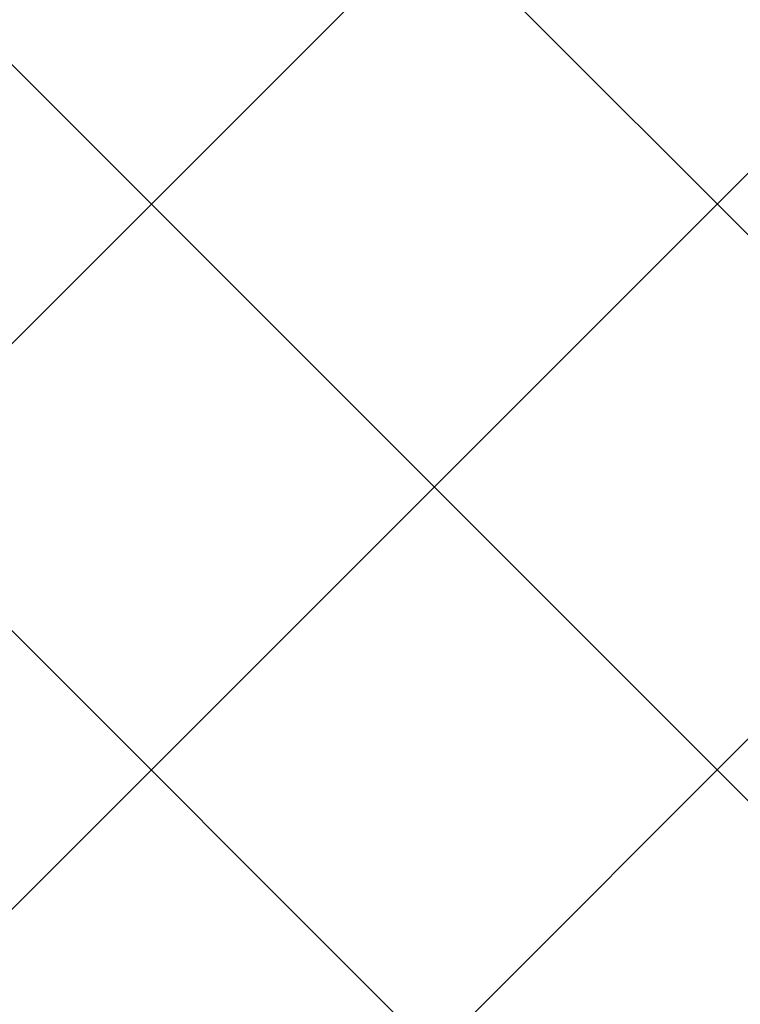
# Model space of a CAD drawing. Header units: metres. Extents: x 5515420 to 5516573, y 5683131 to 5683463.
# Tile 30 of 94: x 5516084.276 to 5516084.847, y 5683295.217 to 5683295.998. Entities that reach past the tile are written whole.
import ezdxf

# ---------------------------------------------------------------- set-up
doc = ezdxf.new("R2010")
doc.units = ezdxf.units.M
doc.layers.add('A-Nawierzchnie', color=41, linetype='CONTINUOUS')

msp = doc.modelspace()

# ---------------------------------------------------------------- hatches: boundary and pattern name
at = {"layer": 'A-Nawierzchnie', "linetype": 'ByBlock', "true_color": 0xb7e0ab, "transparency": 33554687}
h = msp.add_hatch(dxfattribs=at)
h.set_pattern_fill('ANSI37', color=9, scale=0.1, style=0)
h.set_pattern_definition([(45, (615.2743167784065, 129.3192508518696), (-0.2245064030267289, 0.2245064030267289), []), (135, (615.2743167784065, 129.3192508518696), (-0.2245064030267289, -0.2245064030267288), [])])
h.paths.add_polyline_path([(5516099.6639383, 5683319.509563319), (5516093.18050492, 5683320.492467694, 0.02400827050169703), (5516090.889116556, 5683320.728043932), (5516071.666547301, 5683321.775596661, -0.02484724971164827), (5516069.295594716, 5683322.023371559), (5516062.302756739, 5683323.108692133, -0.3638266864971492), (5516061.032989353, 5683324.559218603), (5516063.231110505, 5683324.230619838), (5516064.490548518, 5683332.646905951), (5516062.29494606, 5683332.975128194), (5516065.4430103, 5683353.379441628, 0.414213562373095), (5516062.9339508, 5683356.800643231), (5516050.08979864, 5683358.776220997, 0.4141947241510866), (5516046.668626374, 5683356.267352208), (5516042.257273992, 5683327.598946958, 0.4142317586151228), (5516044.766305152, 5683324.177561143), (5516053.343595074, 5683322.858275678, -0.02007901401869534), (5516053.579985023, 5683322.812134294), (5516052.668604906, 5683316.935679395), (5516054.150876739, 5683316.705803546), (5516053.920999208, 5683315.223525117), (5516046.954293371, 5683316.304038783), (5516046.53358273, 5683313.591470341), (5516044.962368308, 5683313.835160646), (5516043.961552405, 5683307.382313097), (5516045.532766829, 5683307.138622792), (5516044.092847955, 5683297.854620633), (5516044.241075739, 5683297.831630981), (5516044.011179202, 5683296.349353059), (5516069.871986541, 5683292.33842502), (5516070.101883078, 5683293.820702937), (5516070.250110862, 5683293.797713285), (5516071.690029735, 5683303.081715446), (5516073.26124416, 5683302.838025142), (5516074.262060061, 5683309.290872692), (5516072.690845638, 5683309.534562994), (5516073.111556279, 5683312.247131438), (5516066.144886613, 5683313.327639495), (5516066.374772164, 5683314.809910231), (5516068.140582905, 5683314.536067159), (5516068.712784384, 5683314.452779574), (5516069.444190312, 5683314.361830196), (5516070.42180041, 5683314.267207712), (5516071.256411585, 5683314.210627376), (5516075.58645081, 5683313.974792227), (5516074.85022779, 5683300.465115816), (5516082.256583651, 5683299.380121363), (5516080.796957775, 5683289.416467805), (5516090.875183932, 5683287.94005766), (5516092.610210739, 5683299.78364581), (5516076.426464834, 5683302.154484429), (5516076.852947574, 5683309.980433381), (5516087.948828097, 5683309.370979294), (5516088.305421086, 5683315.861425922), (5516090.617040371, 5683315.735451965, -0.02400827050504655), (5516092.431056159, 5683315.548954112), (5516098.599416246, 5683314.613815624), (5516098.31852322, 5683313.306826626), (5516091.99430035, 5683314.28274265), (5516090.39067605, 5683303.90295513), (5516099.094000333, 5683302.561238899), (5516096.496908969, 5683285.74680292), (5516069.794551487, 5683289.86845434), (5516048.342630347, 5683290.09877717), (5516034.965910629, 5683291.963955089), (5516037.042734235, 5683305.715577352), (5516039.999341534, 5683324.308768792), (5516043.122031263, 5683343.075807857), (5516045.796543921, 5683360.442185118), (5516068.332659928, 5683356.975872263), (5516067.979837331, 5683322.47700484), (5516099.929928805, 5683320.735853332)])
at = {"layer": 'A-Nawierzchnie', "linetype": 'ByBlock', "true_color": 0xffffc6, "transparency": 33554687}
h = msp.add_hatch(dxfattribs=at)
h.set_pattern_fill('ANSI37', scale=0.1, style=0)
h.set_pattern_definition([(45, (0, 0), (-0.2245064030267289, 0.2245064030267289), []), (135, (0, 0), (-0.2245064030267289, -0.2245064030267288), [])])
h.paths.add_polyline_path([(5516082.256583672, 5683299.380121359), (5516082.401531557, 5683300.369560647), (5516091.589262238, 5683299.023603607), (5516090.115141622, 5683288.961006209), (5516081.817906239, 5683290.176510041), (5516083.147078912, 5683299.249668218)])

doc.saveas('drawing.dxf')
